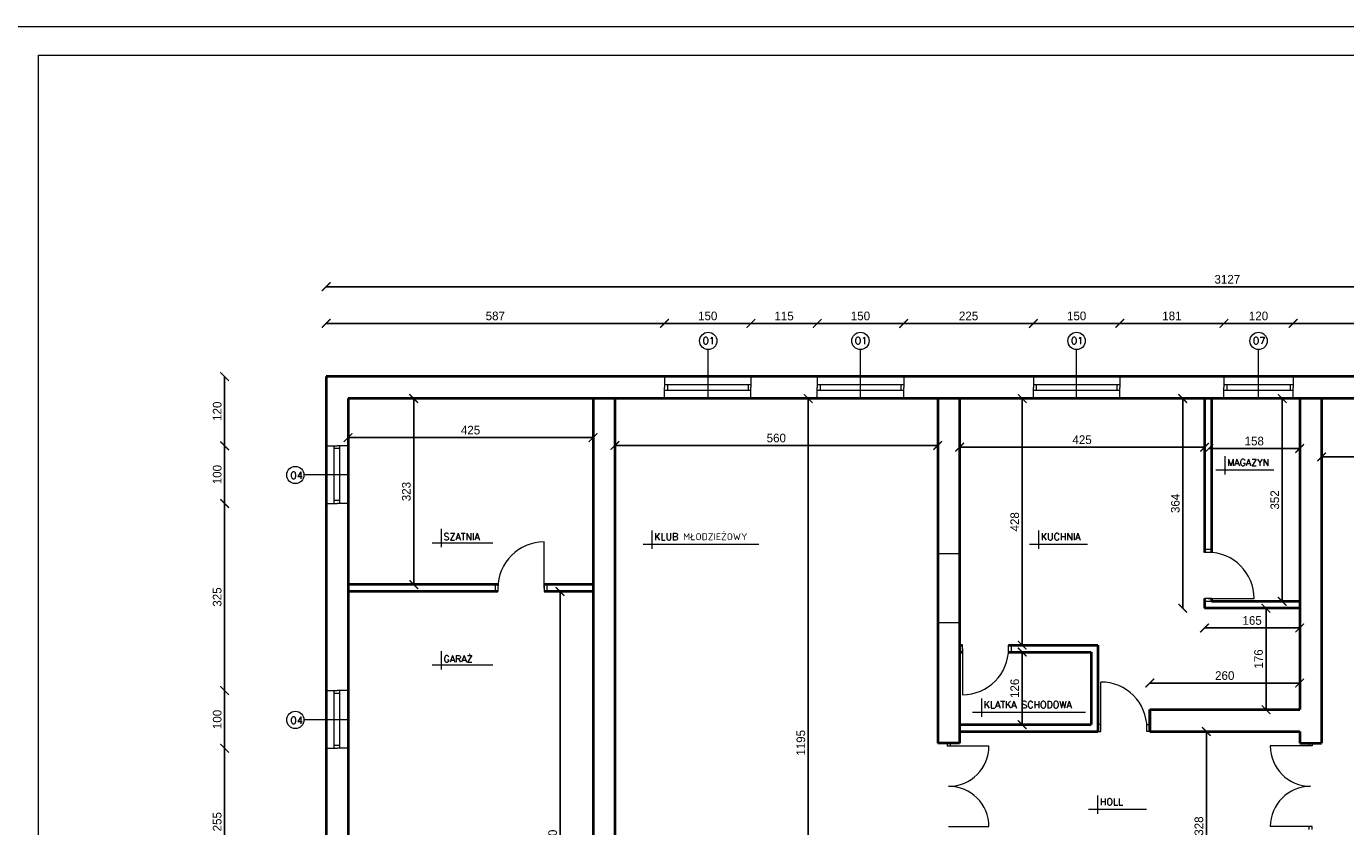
# Model space of a CAD drawing. Header units: millimetres. Extents: x 0 to 152651, y 46550 to 81081.
# Tile 11 of 109: x 117275 to 119563, y 57041 to 58430. Entities that reach past the tile are written whole.
import ezdxf

# ---------------------------------------------------------------- set-up
doc = ezdxf.new("R2010")
doc.units = ezdxf.units.MM
for name, color, linetype, lineweight in [('cienka', 3, 'Continuous', 18), ('gruba', 1, 'Continuous', 40), ('wymiary', 252, 'Continuous', 15)]:
    doc.layers.add(name, color=color, linetype=linetype, lineweight=lineweight)
doc.styles.add('ROMANS1', font='romans.shx', dxfattribs={"height": 15})
doc.styles.get("Standard").update_dxf_attribs({"font": 'GOTHIC.TTF'})
doc.dimstyles.new('secemin', dxfattribs={"dimtxt": 15, "dimasz": 15, "dimexe": 1.25, "dimexo": 0.625, "dimgap": 5, "dimtad": 1, "dimdec": 0, "dimtxsty": 'Standard', "dimblk": 'ARCHTICK', "dimcen": 0, "dimse1": 1, "dimse2": 1, "dimclrt": 256, "dimadec": 0, "dimazin": 0, "dimtfac": 1, "dimtdec": 0, "dimtmove": 0, "dimatfit": 3, "dimfxl": 1, "dimtfillclr": 250, "dimarcsym": 1})

# ---------------------------------------------------------------- blocks, each defined once
blk = doc.blocks.new('_ArchTick')
at = {"color": 0, "linetype": 'ByBlock', "const_width": 0.15}
blk.add_lwpolyline([(-0.5, -0.5), (0.5, 0.5)], dxfattribs=at)
blk = doc.blocks.new('*D1801')
at = {"layer": 'Defpoints', "color": 0, "transparency": 16777216}
for p in [(117832.6, 57721.9), (118257.6, 57721.9), (118257.6, 57715.8)]:
    blk.add_point(p, dxfattribs=at)
at = {"layer": 'wymiary', "color": 0, "lineweight": -2, "transparency": 16777216}
blk.add_line((117832.6, 57715.8), (118257.6, 57715.8), dxfattribs=at)
at = {"layer": 'wymiary', "color": 0, "lineweight": -2, "transparency": 16777216, "xscale": 15, "yscale": 15, "zscale": 15, "rotation": 180}
blk.add_blockref('_ArchTick', (117832.6, 57715.8), dxfattribs=at)
at = {"layer": 'wymiary', "color": 0, "lineweight": -2, "transparency": 16777216, "xscale": 15, "yscale": 15, "zscale": 15}
blk.add_blockref('_ArchTick', (118257.6, 57715.8), dxfattribs=at)
at = {"layer": 'wymiary', "transparency": 16777216, "insert": (118045.1, 57728.7), "char_height": 15, "attachment_point": 5}
blk.add_mtext('425', dxfattribs=at)
blk = doc.blocks.new('*D1802')
at = {"layer": 'Defpoints', "color": 0, "transparency": 16777216}
for p in [(117946.6, 57783.6), (117946.6, 57783.6), (117946.6, 57460.6)]:
    blk.add_point(p, dxfattribs=at)
at = {"layer": 'wymiary', "color": 0, "lineweight": -2, "transparency": 16777216}
blk.add_line((117946.6, 57460.6), (117946.6, 57783.6), dxfattribs=at)
at = {"layer": 'wymiary', "color": 0, "lineweight": -2, "transparency": 16777216, "xscale": 15, "yscale": 15, "zscale": 15}
for p, rotation in [((117946.6, 57783.6), 90), ((117946.6, 57460.6), 270)]:
    blk.add_blockref('_ArchTick', p, dxfattribs=dict(at, rotation=rotation))
at = {"layer": 'wymiary', "transparency": 16777216, "insert": (117933.8, 57622.1), "char_height": 15, "attachment_point": 5, "rotation": 90}
blk.add_mtext('323', dxfattribs=at)
blk = doc.blocks.new('*D1803')
at = {"layer": 'Defpoints', "color": 0, "transparency": 16777216}
for p in [(118295.6, 57718.8), (118855.6, 57702.1), (118855.6, 57702.1)]:
    blk.add_point(p, dxfattribs=at)
at = {"layer": 'wymiary', "color": 0, "lineweight": -2, "transparency": 16777216}
blk.add_line((118295.6, 57702.1), (118855.6, 57702.1), dxfattribs=at)
at = {"layer": 'wymiary', "color": 0, "lineweight": -2, "transparency": 16777216, "xscale": 15, "yscale": 15, "zscale": 15, "rotation": 180}
blk.add_blockref('_ArchTick', (118295.6, 57702.1), dxfattribs=at)
at = {"layer": 'wymiary', "color": 0, "lineweight": -2, "transparency": 16777216, "xscale": 15, "yscale": 15, "zscale": 15}
blk.add_blockref('_ArchTick', (118855.6, 57702.1), dxfattribs=at)
at = {"layer": 'wymiary', "transparency": 16777216, "insert": (118575.6, 57715), "char_height": 15, "attachment_point": 5}
blk.add_mtext('560', dxfattribs=at)
blk = doc.blocks.new('*D1804')
at = {"layer": 'Defpoints', "color": 0, "transparency": 16777216}
for p in [(118548.4, 57783.6), (118548.4, 56588.6), (118631, 56588.6)]:
    blk.add_point(p, dxfattribs=at)
at = {"layer": 'wymiary', "color": 0, "lineweight": -2, "transparency": 16777216}
blk.add_line((118631, 57783.6), (118631, 56588.6), dxfattribs=at)
at = {"layer": 'wymiary', "color": 0, "lineweight": -2, "transparency": 16777216, "xscale": 15, "yscale": 15, "zscale": 15}
for p, rotation in [((118631, 57783.6), 90), ((118631, 56588.6), 270)]:
    blk.add_blockref('_ArchTick', p, dxfattribs=dict(at, rotation=rotation))
at = {"layer": 'wymiary', "transparency": 16777216, "insert": (118618.2, 57186.1), "char_height": 15, "attachment_point": 5, "rotation": 90}
blk.add_mtext('1195', dxfattribs=at)
blk = doc.blocks.new('*D1805')
at = {"layer": 'Defpoints', "color": 0, "transparency": 16777216}
for p in [(118200.4, 57448.6), (118208.7, 57448.6), (118208.7, 56588.6)]:
    blk.add_point(p, dxfattribs=at)
at = {"layer": 'wymiary', "color": 0, "lineweight": -2, "transparency": 16777216}
blk.add_line((118200.4, 56588.6), (118200.4, 57448.6), dxfattribs=at)
at = {"layer": 'wymiary', "color": 0, "lineweight": -2, "transparency": 16777216, "xscale": 15, "yscale": 15, "zscale": 15}
for p, rotation in [((118200.4, 57448.6), 90), ((118200.4, 56588.6), 270)]:
    blk.add_blockref('_ArchTick', p, dxfattribs=dict(at, rotation=rotation))
at = {"layer": 'wymiary', "transparency": 16777216, "insert": (118187.6, 57018.6), "char_height": 15, "attachment_point": 5, "rotation": 90}
blk.add_mtext('860', dxfattribs=at)
blk = doc.blocks.new('*D1806')
at = {"layer": 'Defpoints', "color": 0, "transparency": 16777216}
for p in [(118893.6, 57699.1), (119318.6, 57699.1), (119318.6, 57699.1)]:
    blk.add_point(p, dxfattribs=at)
at = {"layer": 'wymiary', "color": 0, "lineweight": -2, "transparency": 16777216}
blk.add_line((118893.6, 57699.1), (119318.6, 57699.1), dxfattribs=at)
at = {"layer": 'wymiary', "color": 0, "lineweight": -2, "transparency": 16777216, "xscale": 15, "yscale": 15, "zscale": 15, "rotation": 180}
blk.add_blockref('_ArchTick', (118893.6, 57699.1), dxfattribs=at)
at = {"layer": 'wymiary', "color": 0, "lineweight": -2, "transparency": 16777216, "xscale": 15, "yscale": 15, "zscale": 15}
blk.add_blockref('_ArchTick', (119318.6, 57699.1), dxfattribs=at)
at = {"layer": 'wymiary', "transparency": 16777216, "insert": (119106.1, 57712), "char_height": 15, "attachment_point": 5}
blk.add_mtext('425', dxfattribs=at)
blk = doc.blocks.new('*D1807')
at = {"layer": 'Defpoints', "color": 0, "transparency": 16777216}
for p in [(119002.2, 57783.6), (119002.2, 57783.6), (119002.2, 57355.6)]:
    blk.add_point(p, dxfattribs=at)
at = {"layer": 'wymiary', "color": 0, "lineweight": -2, "transparency": 16777216}
blk.add_line((119002.2, 57355.6), (119002.2, 57783.6), dxfattribs=at)
at = {"layer": 'wymiary', "color": 0, "lineweight": -2, "transparency": 16777216, "xscale": 15, "yscale": 15, "zscale": 15}
for p, rotation in [((119002.2, 57783.6), 90), ((119002.2, 57355.6), 270)]:
    blk.add_blockref('_ArchTick', p, dxfattribs=dict(at, rotation=rotation))
at = {"layer": 'wymiary', "transparency": 16777216, "insert": (118989.3, 57569.6), "char_height": 15, "attachment_point": 5, "rotation": 90}
blk.add_mtext('428', dxfattribs=at)
blk = doc.blocks.new('*D1808')
at = {"layer": 'Defpoints', "color": 0, "transparency": 16777216}
for p in [(119002.2, 57343.6), (119002.2, 57217.6), (119002.2, 57217.6)]:
    blk.add_point(p, dxfattribs=at)
at = {"layer": 'wymiary', "color": 0, "lineweight": -2, "transparency": 16777216}
blk.add_line((119002.2, 57343.6), (119002.2, 57217.6), dxfattribs=at)
at = {"layer": 'wymiary', "color": 0, "lineweight": -2, "transparency": 16777216, "xscale": 15, "yscale": 15, "zscale": 15}
for p, rotation in [((119002.2, 57343.6), 90), ((119002.2, 57217.6), 270)]:
    blk.add_blockref('_ArchTick', p, dxfattribs=dict(at, rotation=rotation))
at = {"layer": 'wymiary', "transparency": 16777216, "insert": (118989.3, 57280.6), "char_height": 15, "attachment_point": 5, "rotation": 90}
blk.add_mtext('126', dxfattribs=at)
blk = doc.blocks.new('*D1809')
at = {"layer": 'Defpoints', "color": 0, "transparency": 16777216}
for p in [(119223.6, 57289.8), (119223.6, 57243.6), (119483.6, 57243.6)]:
    blk.add_point(p, dxfattribs=at)
at = {"layer": 'wymiary', "color": 0, "lineweight": -2, "transparency": 16777216}
blk.add_line((119483.6, 57289.8), (119223.6, 57289.8), dxfattribs=at)
at = {"layer": 'wymiary', "color": 0, "lineweight": -2, "transparency": 16777216, "xscale": 15, "yscale": 15, "zscale": 15, "rotation": 180}
blk.add_blockref('_ArchTick', (119223.6, 57289.8), dxfattribs=at)
at = {"layer": 'wymiary', "color": 0, "lineweight": -2, "transparency": 16777216, "xscale": 15, "yscale": 15, "zscale": 15}
blk.add_blockref('_ArchTick', (119483.6, 57289.8), dxfattribs=at)
at = {"layer": 'wymiary', "transparency": 16777216, "insert": (119353.6, 57302.7), "char_height": 15, "attachment_point": 5}
blk.add_mtext('260', dxfattribs=at)
blk = doc.blocks.new('*D1810')
at = {"layer": 'Defpoints', "color": 0, "transparency": 16777216}
for p in [(119425.2, 57419.6), (119425.2, 57419.6), (119425.2, 57243.6)]:
    blk.add_point(p, dxfattribs=at)
at = {"layer": 'wymiary', "color": 0, "lineweight": -2, "transparency": 16777216}
blk.add_line((119425.2, 57243.6), (119425.2, 57419.6), dxfattribs=at)
at = {"layer": 'wymiary', "color": 0, "lineweight": -2, "transparency": 16777216, "xscale": 15, "yscale": 15, "zscale": 15}
for p, rotation in [((119425.2, 57419.6), 90), ((119425.2, 57243.6), 270)]:
    blk.add_blockref('_ArchTick', p, dxfattribs=dict(at, rotation=rotation))
at = {"layer": 'wymiary', "transparency": 16777216, "insert": (119412.3, 57331.6), "char_height": 15, "attachment_point": 5, "rotation": 90}
blk.add_mtext('176', dxfattribs=at)
blk = doc.blocks.new('*D1811')
at = {"layer": 'Defpoints', "color": 0, "transparency": 16777216}
for p in [(119318.6, 57419.6), (119483.6, 57419.6), (119483.6, 57385.4)]:
    blk.add_point(p, dxfattribs=at)
at = {"layer": 'wymiary', "color": 0, "lineweight": -2, "transparency": 16777216}
blk.add_line((119318.6, 57385.4), (119483.6, 57385.4), dxfattribs=at)
at = {"layer": 'wymiary', "color": 0, "lineweight": -2, "transparency": 16777216, "xscale": 15, "yscale": 15, "zscale": 15, "rotation": 180}
blk.add_blockref('_ArchTick', (119318.6, 57385.4), dxfattribs=at)
at = {"layer": 'wymiary', "color": 0, "lineweight": -2, "transparency": 16777216, "xscale": 15, "yscale": 15, "zscale": 15}
blk.add_blockref('_ArchTick', (119483.6, 57385.4), dxfattribs=at)
at = {"layer": 'wymiary', "transparency": 16777216, "insert": (119401.1, 57398.3), "char_height": 15, "attachment_point": 5}
blk.add_mtext('165', dxfattribs=at)
blk = doc.blocks.new('*D1812')
at = {"layer": 'Defpoints', "color": 0, "transparency": 16777216}
for p in [(119280.7, 57783.6), (119318.6, 57783.6), (119318.6, 57419.6)]:
    blk.add_point(p, dxfattribs=at)
at = {"layer": 'wymiary', "color": 0, "lineweight": -2, "transparency": 16777216}
blk.add_line((119280.7, 57419.6), (119280.7, 57783.6), dxfattribs=at)
at = {"layer": 'wymiary', "color": 0, "lineweight": -2, "transparency": 16777216, "xscale": 15, "yscale": 15, "zscale": 15}
for p, rotation in [((119280.7, 57783.6), 90), ((119280.7, 57419.6), 270)]:
    blk.add_blockref('_ArchTick', p, dxfattribs=dict(at, rotation=rotation))
at = {"layer": 'wymiary', "transparency": 16777216, "insert": (119267.9, 57601.6), "char_height": 15, "attachment_point": 5, "rotation": 90}
blk.add_mtext('364', dxfattribs=at)
blk = doc.blocks.new('*D1833')
at = {"layer": 'Defpoints', "color": 0, "transparency": 16777216}
for p in [(119326.1, 57706.6), (119483.6, 57696.9), (119483.6, 57696.1)]:
    blk.add_point(p, dxfattribs=at)
at = {"layer": 'wymiary', "color": 0, "lineweight": -2, "transparency": 16777216}
blk.add_line((119326.1, 57696.9), (119483.6, 57696.9), dxfattribs=at)
at = {"layer": 'wymiary', "color": 0, "lineweight": -2, "transparency": 16777216, "xscale": 15, "yscale": 15, "zscale": 15, "rotation": 180}
blk.add_blockref('_ArchTick', (119326.1, 57696.9), dxfattribs=at)
at = {"layer": 'wymiary', "color": 0, "lineweight": -2, "transparency": 16777216, "xscale": 15, "yscale": 15, "zscale": 15}
blk.add_blockref('_ArchTick', (119483.6, 57696.9), dxfattribs=at)
at = {"layer": 'wymiary', "transparency": 16777216, "insert": (119404.8, 57709.7), "char_height": 15, "attachment_point": 5}
blk.add_mtext('158', dxfattribs=at)
blk = doc.blocks.new('*D1834')
at = {"layer": 'Defpoints', "color": 0, "transparency": 16777216}
for p in [(119453.4, 57783.6), (119453.4, 57783.6), (119453.4, 57431.6)]:
    blk.add_point(p, dxfattribs=at)
at = {"layer": 'wymiary', "color": 0, "lineweight": -2, "transparency": 16777216}
blk.add_line((119453.4, 57431.6), (119453.4, 57783.6), dxfattribs=at)
at = {"layer": 'wymiary', "color": 0, "lineweight": -2, "transparency": 16777216, "xscale": 15, "yscale": 15, "zscale": 15}
for p, rotation in [((119453.4, 57783.6), 90), ((119453.4, 57431.6), 270)]:
    blk.add_blockref('_ArchTick', p, dxfattribs=dict(at, rotation=rotation))
at = {"layer": 'wymiary', "transparency": 16777216, "insert": (119440.5, 57607.6), "char_height": 15, "attachment_point": 5, "rotation": 90}
blk.add_mtext('352', dxfattribs=at)
blk = doc.blocks.new('*D1835')
at = {"layer": 'Defpoints', "color": 0, "transparency": 16777216}
for p in [(119521.6, 57682.3), (120883.6, 57682.3), (120883.6, 57682.3)]:
    blk.add_point(p, dxfattribs=at)
at = {"layer": 'wymiary', "color": 0, "lineweight": -2, "transparency": 16777216}
blk.add_line((119521.6, 57682.3), (120883.6, 57682.3), dxfattribs=at)
at = {"layer": 'wymiary', "color": 0, "lineweight": -2, "transparency": 16777216, "xscale": 15, "yscale": 15, "zscale": 15, "rotation": 180}
blk.add_blockref('_ArchTick', (119521.6, 57682.3), dxfattribs=at)
at = {"layer": 'wymiary', "color": 0, "lineweight": -2, "transparency": 16777216, "xscale": 15, "yscale": 15, "zscale": 15}
blk.add_blockref('_ArchTick', (120883.6, 57682.3), dxfattribs=at)
at = {"layer": 'wymiary', "transparency": 16777216, "insert": (120202.6, 57695.1), "char_height": 15, "attachment_point": 5}
blk.add_mtext('1362', dxfattribs=at)
blk = doc.blocks.new('*D1838')
at = {"layer": 'Defpoints', "color": 0, "transparency": 16777216}
for p in [(119321.7, 57205.6), (119339.8, 57205.6), (119339.8, 56877.6)]:
    blk.add_point(p, dxfattribs=at)
at = {"layer": 'wymiary', "color": 0, "lineweight": -2, "transparency": 16777216}
blk.add_line((119321.7, 56877.6), (119321.7, 57205.6), dxfattribs=at)
at = {"layer": 'wymiary', "color": 0, "lineweight": -2, "transparency": 16777216, "xscale": 15, "yscale": 15, "zscale": 15}
for p, rotation in [((119321.7, 57205.6), 90), ((119321.7, 56877.6), 270)]:
    blk.add_blockref('_ArchTick', p, dxfattribs=dict(at, rotation=rotation))
at = {"layer": 'wymiary', "transparency": 16777216, "insert": (119308.8, 57041.6), "char_height": 15, "attachment_point": 5, "rotation": 90}
blk.add_mtext('328', dxfattribs=at)
blk = doc.blocks.new('*D1815')
at = {"layer": 'Defpoints', "color": 0, "transparency": 16777216}
for p in [(119472.2, 57914), (119731.6, 57863.9), (119472.2, 57821.6)]:
    blk.add_point(p, dxfattribs=at)
at = {"layer": 'wymiary', "color": 0, "lineweight": -2, "transparency": 16777216}
blk.add_line((119731.6, 57914), (119472.2, 57914), dxfattribs=at)
at = {"layer": 'wymiary', "color": 0, "lineweight": -2, "transparency": 16777216, "xscale": 15, "yscale": 15, "zscale": 15, "rotation": 180}
blk.add_blockref('_ArchTick', (119472.2, 57914), dxfattribs=at)
at = {"layer": 'wymiary', "color": 0, "lineweight": -2, "transparency": 16777216, "xscale": 15, "yscale": 15, "zscale": 15}
blk.add_blockref('_ArchTick', (119731.6, 57914), dxfattribs=at)
at = {"layer": 'wymiary', "transparency": 16777216, "insert": (119601.9, 57926.9), "char_height": 15, "attachment_point": 5}
blk.add_mtext('259', dxfattribs=at)
blk = doc.blocks.new('*D1816')
at = {"layer": 'Defpoints', "color": 0, "transparency": 16777216}
for p in [(119021.6, 57914), (119021.6, 57863.9), (119171.6, 57863.9)]:
    blk.add_point(p, dxfattribs=at)
at = {"layer": 'wymiary', "color": 0, "lineweight": -2, "transparency": 16777216}
blk.add_line((119171.6, 57914), (119021.6, 57914), dxfattribs=at)
at = {"layer": 'wymiary', "color": 0, "lineweight": -2, "transparency": 16777216, "xscale": 15, "yscale": 15, "zscale": 15, "rotation": 180}
blk.add_blockref('_ArchTick', (119021.6, 57914), dxfattribs=at)
at = {"layer": 'wymiary', "color": 0, "lineweight": -2, "transparency": 16777216, "xscale": 15, "yscale": 15, "zscale": 15}
blk.add_blockref('_ArchTick', (119171.6, 57914), dxfattribs=at)
at = {"layer": 'wymiary', "transparency": 16777216, "insert": (119096.6, 57926.9), "char_height": 15, "attachment_point": 5}
blk.add_mtext('150', dxfattribs=at)
blk = doc.blocks.new('*D1817')
at = {"layer": 'Defpoints', "color": 0, "transparency": 16777216}
for p in [(118796.6, 57914), (118796.6, 57863.9), (119021.6, 57863.9)]:
    blk.add_point(p, dxfattribs=at)
at = {"layer": 'wymiary', "color": 0, "lineweight": -2, "transparency": 16777216}
blk.add_line((119021.6, 57914), (118796.6, 57914), dxfattribs=at)
at = {"layer": 'wymiary', "color": 0, "lineweight": -2, "transparency": 16777216, "xscale": 15, "yscale": 15, "zscale": 15, "rotation": 180}
blk.add_blockref('_ArchTick', (118796.6, 57914), dxfattribs=at)
at = {"layer": 'wymiary', "color": 0, "lineweight": -2, "transparency": 16777216, "xscale": 15, "yscale": 15, "zscale": 15}
blk.add_blockref('_ArchTick', (119021.6, 57914), dxfattribs=at)
at = {"layer": 'wymiary', "transparency": 16777216, "insert": (118909.1, 57926.9), "char_height": 15, "attachment_point": 5}
blk.add_mtext('225', dxfattribs=at)
blk = doc.blocks.new('*D1818')
at = {"layer": 'Defpoints', "color": 0, "transparency": 16777216}
for p in [(118646.6, 57914), (118646.6, 57863.9), (118796.6, 57863.9)]:
    blk.add_point(p, dxfattribs=at)
at = {"layer": 'wymiary', "color": 0, "lineweight": -2, "transparency": 16777216}
blk.add_line((118796.6, 57914), (118646.6, 57914), dxfattribs=at)
at = {"layer": 'wymiary', "color": 0, "lineweight": -2, "transparency": 16777216, "xscale": 15, "yscale": 15, "zscale": 15, "rotation": 180}
blk.add_blockref('_ArchTick', (118646.6, 57914), dxfattribs=at)
at = {"layer": 'wymiary', "color": 0, "lineweight": -2, "transparency": 16777216, "xscale": 15, "yscale": 15, "zscale": 15}
blk.add_blockref('_ArchTick', (118796.6, 57914), dxfattribs=at)
at = {"layer": 'wymiary', "transparency": 16777216, "insert": (118721.6, 57926.9), "char_height": 15, "attachment_point": 5}
blk.add_mtext('150', dxfattribs=at)
blk = doc.blocks.new('*D1819')
at = {"layer": 'Defpoints', "color": 0, "transparency": 16777216}
for p in [(118531.6, 57914), (118646.6, 57863.9), (118531.6, 57854.4)]:
    blk.add_point(p, dxfattribs=at)
at = {"layer": 'wymiary', "color": 0, "lineweight": -2, "transparency": 16777216}
blk.add_line((118646.6, 57914), (118531.6, 57914), dxfattribs=at)
at = {"layer": 'wymiary', "color": 0, "lineweight": -2, "transparency": 16777216, "xscale": 15, "yscale": 15, "zscale": 15, "rotation": 180}
blk.add_blockref('_ArchTick', (118531.6, 57914), dxfattribs=at)
at = {"layer": 'wymiary', "color": 0, "lineweight": -2, "transparency": 16777216, "xscale": 15, "yscale": 15, "zscale": 15}
blk.add_blockref('_ArchTick', (118646.6, 57914), dxfattribs=at)
at = {"layer": 'wymiary', "transparency": 16777216, "insert": (118589.1, 57926.7), "char_height": 15, "attachment_point": 5}
blk.add_mtext('115', dxfattribs=at)
blk = doc.blocks.new('*D1820')
at = {"layer": 'Defpoints', "color": 0, "transparency": 16777216}
for p in [(118381.6, 57914), (118381.6, 57854.4), (118531.6, 57854.4)]:
    blk.add_point(p, dxfattribs=at)
at = {"layer": 'wymiary', "color": 0, "lineweight": -2, "transparency": 16777216}
blk.add_line((118531.6, 57914), (118381.6, 57914), dxfattribs=at)
at = {"layer": 'wymiary', "color": 0, "lineweight": -2, "transparency": 16777216, "xscale": 15, "yscale": 15, "zscale": 15, "rotation": 180}
blk.add_blockref('_ArchTick', (118381.6, 57914), dxfattribs=at)
at = {"layer": 'wymiary', "color": 0, "lineweight": -2, "transparency": 16777216, "xscale": 15, "yscale": 15, "zscale": 15}
blk.add_blockref('_ArchTick', (118531.6, 57914), dxfattribs=at)
at = {"layer": 'wymiary', "transparency": 16777216, "insert": (118456.6, 57926.9), "char_height": 15, "attachment_point": 5}
blk.add_mtext('150', dxfattribs=at)
blk = doc.blocks.new('*D1821')
at = {"layer": 'Defpoints', "color": 0, "transparency": 16777216}
for p in [(117794.6, 57914), (117794.6, 57863.9), (118381.6, 57854.4)]:
    blk.add_point(p, dxfattribs=at)
at = {"layer": 'wymiary', "color": 0, "lineweight": -2, "transparency": 16777216}
blk.add_line((118381.6, 57914), (117794.6, 57914), dxfattribs=at)
at = {"layer": 'wymiary', "color": 0, "lineweight": -2, "transparency": 16777216, "xscale": 15, "yscale": 15, "zscale": 15, "rotation": 180}
blk.add_blockref('_ArchTick', (117794.6, 57914), dxfattribs=at)
at = {"layer": 'wymiary', "color": 0, "lineweight": -2, "transparency": 16777216, "xscale": 15, "yscale": 15, "zscale": 15}
blk.add_blockref('_ArchTick', (118381.6, 57914), dxfattribs=at)
at = {"layer": 'wymiary', "transparency": 16777216, "insert": (118088.1, 57926.9), "char_height": 15, "attachment_point": 5}
blk.add_mtext('587', dxfattribs=at)
blk = doc.blocks.new('*D1822')
at = {"layer": 'Defpoints', "color": 0, "transparency": 16777216}
for p in [(117689.4, 57821.6), (117618.5, 57701.6), (117689.4, 57701.6)]:
    blk.add_point(p, dxfattribs=at)
at = {"layer": 'wymiary', "color": 0, "lineweight": -2, "transparency": 16777216}
blk.add_line((117618.5, 57821.6), (117618.5, 57701.6), dxfattribs=at)
at = {"layer": 'wymiary', "color": 0, "lineweight": -2, "transparency": 16777216, "xscale": 15, "yscale": 15, "zscale": 15}
for p, rotation in [((117618.5, 57821.6), 90), ((117618.5, 57701.6), 270)]:
    blk.add_blockref('_ArchTick', p, dxfattribs=dict(at, rotation=rotation))
at = {"layer": 'wymiary', "transparency": 16777216, "insert": (117605.6, 57761.6), "char_height": 15, "attachment_point": 5, "rotation": 90}
blk.add_mtext('120', dxfattribs=at)
blk = doc.blocks.new('*D1823')
at = {"layer": 'Defpoints', "color": 0, "transparency": 16777216}
for p in [(117689.4, 57701.6), (117618.5, 57601.6), (117794.6, 57601.6)]:
    blk.add_point(p, dxfattribs=at)
at = {"layer": 'wymiary', "color": 0, "lineweight": -2, "transparency": 16777216}
blk.add_line((117618.5, 57701.6), (117618.5, 57601.6), dxfattribs=at)
at = {"layer": 'wymiary', "color": 0, "lineweight": -2, "transparency": 16777216, "xscale": 15, "yscale": 15, "zscale": 15}
for p, rotation in [((117618.5, 57701.6), 90), ((117618.5, 57601.6), 270)]:
    blk.add_blockref('_ArchTick', p, dxfattribs=dict(at, rotation=rotation))
at = {"layer": 'wymiary', "transparency": 16777216, "insert": (117605.6, 57651.6), "char_height": 15, "attachment_point": 5, "rotation": 90}
blk.add_mtext('100', dxfattribs=at)
blk = doc.blocks.new('*D1824')
at = {"layer": 'Defpoints', "color": 0, "transparency": 16777216}
for p in [(117794.6, 57601.6), (117618.5, 57276.6), (117689.4, 57276.6)]:
    blk.add_point(p, dxfattribs=at)
at = {"layer": 'wymiary', "color": 0, "lineweight": -2, "transparency": 16777216}
blk.add_line((117618.5, 57601.6), (117618.5, 57276.6), dxfattribs=at)
at = {"layer": 'wymiary', "color": 0, "lineweight": -2, "transparency": 16777216, "xscale": 15, "yscale": 15, "zscale": 15}
for p, rotation in [((117618.5, 57601.6), 90), ((117618.5, 57276.6), 270)]:
    blk.add_blockref('_ArchTick', p, dxfattribs=dict(at, rotation=rotation))
at = {"layer": 'wymiary', "transparency": 16777216, "insert": (117605.6, 57439.1), "char_height": 15, "attachment_point": 5, "rotation": 90}
blk.add_mtext('325', dxfattribs=at)
blk = doc.blocks.new('*D1825')
at = {"layer": 'Defpoints', "color": 0, "transparency": 16777216}
for p in [(117689.4, 57276.6), (117618.5, 57176.6), (117794.6, 57176.6)]:
    blk.add_point(p, dxfattribs=at)
at = {"layer": 'wymiary', "color": 0, "lineweight": -2, "transparency": 16777216}
blk.add_line((117618.5, 57276.6), (117618.5, 57176.6), dxfattribs=at)
at = {"layer": 'wymiary', "color": 0, "lineweight": -2, "transparency": 16777216, "xscale": 15, "yscale": 15, "zscale": 15}
for p, rotation in [((117618.5, 57276.6), 90), ((117618.5, 57176.6), 270)]:
    blk.add_blockref('_ArchTick', p, dxfattribs=dict(at, rotation=rotation))
at = {"layer": 'wymiary', "transparency": 16777216, "insert": (117605.6, 57226.6), "char_height": 15, "attachment_point": 5, "rotation": 90}
blk.add_mtext('100', dxfattribs=at)
blk = doc.blocks.new('*D1826')
at = {"layer": 'Defpoints', "color": 0, "transparency": 16777216}
for p in [(117794.6, 57176.6), (117618.5, 56921.6), (117689.4, 56921.6)]:
    blk.add_point(p, dxfattribs=at)
at = {"layer": 'wymiary', "color": 0, "lineweight": -2, "transparency": 16777216}
blk.add_line((117618.5, 57176.6), (117618.5, 56921.6), dxfattribs=at)
at = {"layer": 'wymiary', "color": 0, "lineweight": -2, "transparency": 16777216, "xscale": 15, "yscale": 15, "zscale": 15}
for p, rotation in [((117618.5, 57176.6), 90), ((117618.5, 56921.6), 270)]:
    blk.add_blockref('_ArchTick', p, dxfattribs=dict(at, rotation=rotation))
at = {"layer": 'wymiary', "transparency": 16777216, "insert": (117605.6, 57049.1), "char_height": 15, "attachment_point": 5, "rotation": 90}
blk.add_mtext('255', dxfattribs=at)
blk = doc.blocks.new('*D1832')
at = {"layer": 'Defpoints', "color": 0, "transparency": 16777216}
for p in [(117794.6, 57977.6), (117794.6, 57863.9), (120921.6, 57863.9)]:
    blk.add_point(p, dxfattribs=at)
at = {"layer": 'wymiary', "color": 0, "lineweight": -2, "transparency": 16777216}
blk.add_line((120921.6, 57977.6), (117794.6, 57977.6), dxfattribs=at)
at = {"layer": 'wymiary', "color": 0, "lineweight": -2, "transparency": 16777216, "xscale": 15, "yscale": 15, "zscale": 15, "rotation": 180}
blk.add_blockref('_ArchTick', (117794.6, 57977.6), dxfattribs=at)
at = {"layer": 'wymiary', "color": 0, "lineweight": -2, "transparency": 16777216, "xscale": 15, "yscale": 15, "zscale": 15}
blk.add_blockref('_ArchTick', (120921.6, 57977.6), dxfattribs=at)
at = {"layer": 'wymiary', "transparency": 16777216, "insert": (119358.1, 57990.5), "char_height": 15, "attachment_point": 5}
blk.add_mtext('3127', dxfattribs=at)
blk = doc.blocks.new('*D2087')
at = {"layer": 'Defpoints', "color": 0, "transparency": 16777216}
for p in [(119352.2, 57914), (119352.2, 57821.6), (119472.2, 57821.6)]:
    blk.add_point(p, dxfattribs=at)
at = {"layer": 'wymiary', "color": 0, "lineweight": -2, "transparency": 16777216}
blk.add_line((119472.2, 57914), (119352.2, 57914), dxfattribs=at)
at = {"layer": 'wymiary', "color": 0, "lineweight": -2, "transparency": 16777216, "xscale": 15, "yscale": 15, "zscale": 15, "rotation": 180}
blk.add_blockref('_ArchTick', (119352.2, 57914), dxfattribs=at)
at = {"layer": 'wymiary', "color": 0, "lineweight": -2, "transparency": 16777216, "xscale": 15, "yscale": 15, "zscale": 15}
blk.add_blockref('_ArchTick', (119472.2, 57914), dxfattribs=at)
at = {"layer": 'wymiary', "transparency": 16777216, "insert": (119412.2, 57926.9), "char_height": 15, "attachment_point": 5}
blk.add_mtext('120', dxfattribs=at)
blk = doc.blocks.new('*D2088')
at = {"layer": 'Defpoints', "color": 0, "transparency": 16777216}
for p in [(119171.6, 57914), (119171.6, 57914), (119352.2, 57821.6)]:
    blk.add_point(p, dxfattribs=at)
at = {"layer": 'wymiary', "color": 0, "lineweight": -2, "transparency": 16777216}
blk.add_line((119352.2, 57914), (119171.6, 57914), dxfattribs=at)
at = {"layer": 'wymiary', "color": 0, "lineweight": -2, "transparency": 16777216, "xscale": 15, "yscale": 15, "zscale": 15, "rotation": 180}
blk.add_blockref('_ArchTick', (119171.6, 57914), dxfattribs=at)
at = {"layer": 'wymiary', "color": 0, "lineweight": -2, "transparency": 16777216, "xscale": 15, "yscale": 15, "zscale": 15}
blk.add_blockref('_ArchTick', (119352.2, 57914), dxfattribs=at)
at = {"layer": 'wymiary', "transparency": 16777216, "insert": (119261.9, 57926.9), "char_height": 15, "attachment_point": 5}
blk.add_mtext('181', dxfattribs=at)

msp = doc.modelspace()

# ---------------------------------------------------------------- linework, layer by layer
at = {"layer": 'cienka'}
for p, q in [((117245.372, 58429.514), (121445.372, 58429.514)), ((117295.372, 55509.514), (117295.372, 58379.514)), ((117295.372, 58379.514), (121395.372, 58379.514)), ((118457.467, 57783.629), (118457.467, 57868.629)), ((118721.594, 57783.629), (118721.594, 57868.629)), ((119096.594, 57783.629), (119096.594, 57868.629)), ((119412.219, 57783.629), (119412.219, 57868.629)), ((118381.594, 57821.629), (118381.594, 57802.629)), ((118531.594, 57821.629), (118531.594, 57802.629)), ((118646.594, 57821.629), (118646.594, 57802.629)), ((118796.594, 57821.629), (118796.594, 57802.629)), ((119021.594, 57821.629), (119021.594, 57802.629)), ((119171.594, 57821.629), (119171.594, 57802.629)), ((119352.219, 57821.629), (119352.219, 57802.629)), ((119472.219, 57821.629), (119472.219, 57802.629)), ((118531.594, 57807.629), (118381.594, 57807.629)), ((118381.594, 57783.629), (118381.594, 57802.629)), ((118531.594, 57797.629), (118381.594, 57797.629)), ((118386.594, 57807.629), (118386.594, 57797.629)), ((118526.594, 57807.629), (118526.594, 57797.629)), ((118531.594, 57783.629), (118531.594, 57802.629)), ((118796.594, 57807.629), (118646.594, 57807.629)), ((118646.594, 57783.629), (118646.594, 57802.629)), ((118796.594, 57797.629), (118646.594, 57797.629)), ((118651.594, 57807.629), (118651.594, 57797.629)), ((118791.594, 57807.629), (118791.594, 57797.629)), ((118796.594, 57783.629), (118796.594, 57802.629)), ((119171.594, 57807.629), (119021.594, 57807.629)), ((119021.594, 57783.629), (119021.594, 57802.629)), ((119171.594, 57797.629), (119021.594, 57797.629)), ((119026.594, 57807.629), (119026.594, 57797.629)), ((119166.594, 57807.629), (119166.594, 57797.629)), ((119171.594, 57783.629), (119171.594, 57802.629)), ((119472.219, 57807.629), (119352.219, 57807.629)), ((119352.219, 57783.629), (119352.219, 57802.629)), ((119472.219, 57797.629), (119352.219, 57797.629)), ((119357.219, 57807.629), (119357.219, 57797.629)), ((119467.219, 57807.629), (119467.219, 57797.629)), ((119472.219, 57783.629), (119472.219, 57802.629)), ((117794.594, 57701.629), (117813.594, 57701.629)), ((117808.594, 57601.629), (117808.594, 57701.629)), ((117832.594, 57701.629), (117813.594, 57701.629)), ((117818.594, 57601.629), (117818.594, 57701.629)), ((117818.594, 57696.629), (117808.594, 57696.629)), ((119354.333, 57651.592), (119354.333, 57683.592)), ((119338.333, 57659.592), (119438.653, 57659.592)), ((117756.094, 57651.629), (117832.594, 57651.629)), ((117794.594, 57601.629), (117813.594, 57601.629)), ((117818.594, 57606.629), (117808.594, 57606.629)), ((117832.594, 57601.629), (117813.594, 57601.629)), ((117994.737, 57525.414), (117994.737, 57557.414)), ((118360.418, 57522.794), (118360.418, 57554.794)), ((119031.08, 57522.794), (119031.08, 57554.794)), ((117978.737, 57533.414), (118083.948, 57533.414)), ((118172.594, 57454.629), (118172.594, 57534.629)), ((118344.418, 57530.794), (118545.058, 57530.794)), ((119015.08, 57530.794), (119115.4, 57530.794)), ((119330.594, 57521.629), (119318.594, 57521.629)), ((119330.594, 57516.629), (119318.594, 57516.629)), ((118087.594, 57460.629), (118087.594, 57448.629)), ((118092.594, 57460.629), (118092.594, 57448.629)), ((118172.594, 57460.629), (118172.594, 57448.629)), ((118177.594, 57460.629), (118177.594, 57448.629)), ((119330.594, 57436.629), (119318.594, 57436.629)), ((119330.594, 57431.629), (119318.594, 57431.629)), ((119324.594, 57436.629), (119404.594, 57436.629)), ((117994.737, 57313.415), (117994.737, 57345.415)), ((118893.594, 57343.629), (118893.594, 57355.629)), ((118898.594, 57343.629), (118898.594, 57355.629)), ((118898.594, 57349.629), (118898.594, 57269.629)), ((118978.594, 57343.629), (118978.594, 57355.629)), ((118983.594, 57343.629), (118983.594, 57355.629)), ((117978.737, 57321.415), (118083.948, 57321.415)), ((119138.594, 57211.629), (119138.594, 57291.629)), ((117794.594, 57276.629), (117813.594, 57276.629)), ((117808.594, 57176.629), (117808.594, 57276.629)), ((117818.594, 57271.629), (117808.594, 57271.629)), ((117832.594, 57276.629), (117813.594, 57276.629)), ((117818.594, 57176.629), (117818.594, 57276.629)), ((118931.919, 57231.138), (118931.919, 57263.138)), ((117756.094, 57226.629), (117832.594, 57226.629)), ((118915.919, 57239.138), (119112.222, 57239.138)), ((119138.594, 57217.629), (119133.594, 57217.629)), ((119133.594, 57205.629), (119138.594, 57205.629)), ((119138.594, 57205.629), (119138.594, 57217.629)), ((119218.594, 57205.629), (119218.594, 57217.629)), ((119218.594, 57217.629), (119223.594, 57217.629)), ((119223.594, 57205.629), (119218.594, 57205.629)), ((117794.594, 57176.629), (117813.594, 57176.629)), ((117818.594, 57181.629), (117808.594, 57181.629)), ((117832.594, 57176.629), (117813.594, 57176.629)), ((118855.594, 57185.629), (118893.594, 57185.629)), ((118872.094, 57185.629), (118872.094, 57180.629)), ((118872.094, 57180.629), (118877.094, 57180.629)), ((118874.594, 57180.629), (118939.594, 57180.629)), ((118874.594, 57180.629), (118944.594, 57180.629)), ((118877.094, 57185.629), (118877.094, 57180.629)), ((119502.594, 57180.629), (119432.594, 57180.629)), ((119502.594, 57180.629), (119437.594, 57180.629)), ((119521.594, 57185.629), (119483.594, 57185.629)), ((119500.094, 57185.629), (119500.094, 57180.629)), ((119505.094, 57180.629), (119500.094, 57180.629)), ((119505.094, 57185.629), (119505.094, 57180.629)), ((119133.498, 57062.687), (119133.498, 57094.687)), ((119117.498, 57070.687), (119217.817, 57070.687)), ((118874.594, 57040.629), (118939.594, 57040.629)), ((118874.594, 57040.629), (118944.594, 57040.629)), ((119502.594, 57040.629), (119432.594, 57040.629)), ((119502.594, 57040.629), (119432.594, 57040.629)), ((119502.594, 57040.629), (119437.594, 57040.629)), ((119500.094, 57035.629), (119500.094, 57040.629)), ((119505.094, 57040.629), (119500.094, 57040.629)), ((119505.094, 57035.629), (119505.094, 57040.629))]:
    msp.add_line(p, q, dxfattribs=at)
for centre in [(118457.467, 57883.629), (118721.594, 57883.629), (119096.594, 57883.629), (119412.219, 57883.629), (117741.112, 57650.899), (117741.112, 57225.899)]:
    msp.add_circle(centre, 15, dxfattribs=at)
for centre, radius, start, end in [((118172.594, 57454.629), 80, 90, 180), ((119324.594, 57436.629), 80, 0, 90), ((118898.594, 57349.629), 80, 270, 0), ((119138.594, 57211.629), 80, 0, 90), ((118874.594, 57180.629), 70, 270, 0), ((119502.594, 57180.629), 70, 180, 270), ((118874.594, 57040.629), 70, 0, 90), ((119502.594, 57040.629), 70, 90, 180)]:
    msp.add_arc(centre, radius, start, end, dxfattribs=at)
at = {"layer": 'gruba'}
for p, q in [((117794.594, 57821.629), (117794.594, 56550.629)), ((120921.594, 57821.629), (117794.594, 57821.629)), ((117832.594, 57783.629), (117832.594, 56588.629)), ((120883.594, 57783.629), (117832.594, 57783.629)), ((118257.594, 57783.629), (118257.594, 56588.629)), ((118295.594, 57783.629), (118295.594, 56588.629)), ((118855.594, 57783.629), (118855.594, 57185.629)), ((118893.594, 57783.629), (118893.594, 57185.629)), ((119318.594, 57783.629), (119318.594, 57516.629)), ((119330.594, 57783.629), (119330.594, 57516.629)), ((119483.594, 57783.629), (119483.594, 57243.629)), ((119521.594, 57783.629), (119521.594, 57185.629)), ((118092.82, 57460.629), (117832.594, 57460.629)), ((118092.594, 57448.629), (117832.594, 57448.629)), ((118257.594, 57460.629), (118172.594, 57460.629)), ((118257.594, 57448.629), (118172.594, 57448.629)), ((119318.594, 57436.629), (119318.594, 57419.629)), ((119330.594, 57436.629), (119330.594, 57431.629)), ((119483.594, 57431.629), (119330.594, 57431.629)), ((119483.594, 57419.629), (119318.594, 57419.629)), ((118893.594, 57355.629), (118898.594, 57355.629)), ((118893.594, 57343.629), (118898.594, 57343.629)), ((118978.369, 57343.629), (119121.594, 57343.629)), ((118978.594, 57355.629), (119133.594, 57355.629)), ((119121.594, 57343.629), (119121.594, 57217.629)), ((119133.594, 57355.629), (119133.594, 57205.629)), ((119223.594, 57243.629), (119223.594, 57205.629)), ((119223.594, 57205.629), (119223.594, 57243.629)), ((119223.594, 57243.629), (119483.594, 57243.629)), ((118893.594, 57217.629), (119121.594, 57217.629)), ((118893.594, 57205.629), (119133.594, 57205.629)), ((119223.594, 57205.629), (119483.594, 57205.629)), ((119483.594, 57205.629), (119483.594, 57185.629)), ((118893.594, 57185.629), (118855.594, 57185.629)), ((118893.594, 57185.629), (118855.594, 57185.629)), ((119483.594, 57185.629), (119521.594, 57185.629))]:
    msp.add_line(p, q, dxfattribs=at)
at = {"layer": 'wymiary'}
for p, q in [((118855.594, 57514.846), (118893.594, 57514.846)), ((118855.594, 57394.846), (118893.594, 57394.846))]:
    msp.add_line(p, q, dxfattribs=at)

# ---------------------------------------------------------------- texts
at = {"layer": 'cienka', "char_height": 12, "width": 362.40331, "attachment_point": 1, "style": 'ROMANS1'}
for s, insert in [('O1', (118447.536, 57889.912)), ('O1', (118711.663, 57889.912)), ('O1', (119086.663, 57889.912)), ('O7', (119402.288, 57889.912)), ('MAGAZYN', (119357.886, 57678.581)), ('O4', (117732.409, 57656.143)), ('SZATNIA', (117998.29, 57549.783)), ('KLUB MŁODZIEŻOWY', (118363.971, 57549.783)), ('KUCHNIA', (119034.633, 57549.783)), ('GARAŻ', (117998.29, 57337.783)), ('KLATKA SCHODOWA', (118935.472, 57258.127)), ('O4', (117732.409, 57231.143)), ('HOLL', (119137.051, 57089.676))]:
    msp.add_mtext(s, dxfattribs=dict(at, insert=insert))

# ---------------------------------------------------------------- dimensions: what is measured, and where the dimension line sits
at = {"layer": 'wymiary'}
for base, p1, p2, picture, middle in [((117794.594, 57977.643), (120921.594, 57863.934), (117794.594, 57863.934), '*D1832', (119358.094, 57990.52)), ((119352.219, 57914.045), (119472.219, 57821.629), (119352.219, 57821.629), '*D2087', (119412.219, 57926.922)), ((118257.594, 57715.796), (117832.594, 57721.868), (118257.594, 57721.868), '*D1801', (118045.094, 57728.673)), ((118855.594, 57702.133), (118295.594, 57718.832), (118855.594, 57702.133), '*D1803', (118575.594, 57715.011)), ((119318.594, 57699.103), (118893.594, 57699.103), (119318.594, 57699.103), '*D1806', (119106.094, 57711.981)), ((119483.594244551, 57696.858931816), (119326.094244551, 57706.603385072), (119483.594244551, 57696.132740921), '*D1833', (119404.844244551, 57709.736226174)), ((120883.594, 57682.263), (119521.594, 57682.263), (120883.594, 57682.263), '*D1835', (120202.594, 57695.14)), ((119483.594, 57385.403), (119318.594, 57419.629), (119483.594, 57419.629), '*D1811', (119401.094, 57398.28)), ((119223.594, 57289.805), (119483.594, 57243.629), (119223.594, 57243.629), '*D1809', (119353.594, 57302.683))]:
    dim = msp.add_linear_dim(base=base, p1=p1, p2=p2, dimstyle='secemin', dxfattribs=at)
    dim.commit()
    dim.dimension.update_dxf_attribs({"geometry": picture, "text_midpoint": middle})
for base, p1, p2, picture, middle in [((117794.594, 57914.045), (118381.594, 57854.434), (117794.594, 57863.934), '*D1821', (118088.094, 57926.922)), ((118381.594, 57914.045), (118531.594, 57854.434), (118381.594, 57854.434), '*D1820', (118456.594, 57926.922)), ((118531.594, 57914.045), (118646.594, 57863.934), (118531.594, 57854.434), '*D1819', (118589.094, 57926.733)), ((118646.594, 57914.045), (118796.594, 57863.934), (118646.594, 57863.934), '*D1818', (118721.594, 57926.922)), ((118796.594, 57914.045), (119021.594, 57863.934), (118796.594, 57863.934), '*D1817', (118909.094, 57926.922)), ((119021.594, 57914.045), (119171.594, 57863.934), (119021.594, 57863.934), '*D1816', (119096.594, 57926.922)), ((119171.594, 57914.045), (119352.219, 57821.629), (119171.594, 57914.045), '*D2088', (119261.907, 57926.922)), ((119472.219, 57914.045), (119731.594, 57863.934), (119472.219, 57821.629), '*D1815', (119601.907, 57926.922))]:
    dim = msp.add_linear_dim(base=base, p1=p1, p2=p2, dimstyle='secemin', override={"dimtmove": 1}, dxfattribs=at)
    dim.commit()
    dim.dimension.update_dxf_attribs({"geometry": picture, "text_midpoint": middle})
for base, p1, p2, picture, middle in [((117618.473, 57701.629), (117689.364, 57821.629), (117689.364, 57701.629), '*D1822', (117605.595, 57761.629)), ((117946.647, 57783.629), (117946.647, 57460.629), (117946.647, 57783.629), '*D1802', (117933.769, 57622.129)), ((118631.036, 56588.629), (118548.403, 57783.629), (118548.403, 56588.629), '*D1804', (118618.159, 57186.129)), ((119002.192, 57783.629), (119002.192, 57355.629), (119002.192, 57783.629), '*D1807', (118989.315, 57569.629)), ((119280.728, 57783.629), (119318.594, 57419.629), (119318.594, 57783.629), '*D1812', (119267.851, 57601.629)), ((119453.394, 57783.629), (119453.394, 57431.629), (119453.394, 57783.629), '*D1834', (119440.517, 57607.629)), ((118200.436, 57448.629), (118208.657, 56588.629), (118208.657, 57448.629), '*D1805', (118187.558, 57018.629)), ((119425.206, 57419.629), (119425.206, 57243.629), (119425.206, 57419.629), '*D1810', (119412.329, 57331.629)), ((119002.192, 57217.629), (119002.192, 57343.629), (119002.192, 57217.629), '*D1808', (118989.315, 57280.629)), ((119321.683, 57205.629), (119339.822, 56877.629), (119339.822, 57205.629), '*D1838', (119308.806, 57041.629))]:
    dim = msp.add_linear_dim(base=base, p1=p1, p2=p2, angle=90, dimstyle='secemin', dxfattribs=at)
    dim.commit()
    dim.dimension.update_dxf_attribs({"geometry": picture, "text_midpoint": middle})
for base, p1, p2, picture, middle in [((117618.473, 57601.629), (117689.364, 57701.629), (117794.594, 57601.629), '*D1823', (117605.595, 57651.629)), ((117618.473, 57276.629), (117794.594, 57601.629), (117689.364, 57276.629), '*D1824', (117605.595, 57439.129)), ((117618.473, 57176.629), (117689.364, 57276.629), (117794.594, 57176.629), '*D1825', (117605.595, 57226.629)), ((117618.473, 56921.629), (117794.594, 57176.629), (117689.364, 56921.629), '*D1826', (117605.595, 57049.129))]:
    dim = msp.add_linear_dim(base=base, p1=p1, p2=p2, angle=90, dimstyle='secemin', override={"dimtmove": 1}, dxfattribs=at)
    dim.commit()
    dim.dimension.update_dxf_attribs({"geometry": picture, "text_midpoint": middle})

doc.saveas('drawing.dxf')
